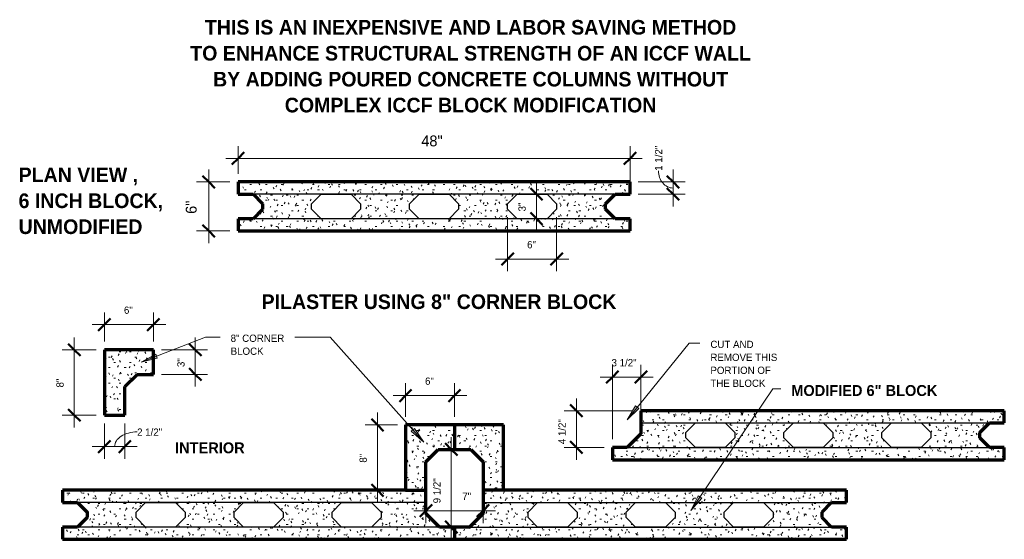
# Model space of a CAD drawing. Header units: inches. Extents: x -148 to -26, y 60 to 184.
# Tile 2 of 2: x -147 to -27, y 120 to 184. Entities that reach past the tile are written whole.
import ezdxf

# ---------------------------------------------------------------- set-up
doc = ezdxf.new("R2010")
doc.units = ezdxf.units.IN
doc.header["$MEASUREMENT"] = 0
doc.layers.add('A-ANNO-DIMS', color=1, linetype='Continuous')
for name, color, linetype, lineweight in [('A-ANNO-DIMS-16', 1, 'Continuous', 9), ('A-ANNO-TEXT', 2, 'Continuous', 9), ('A-DETL', 5, 'Continuous', 70), ('A-DETL-GENF', 3, 'Continuous', 9), ('A-DETL-HLIN', 3, 'Continuous', 70), ('A-DETL-MLIN', 3, 'Continuous', 30)]:
    doc.layers.add(name, color=color, linetype=linetype, lineweight=lineweight)
doc.dimstyles.new('Linear_-_1_16__SBT_1_256_', dxfattribs={"dimscale": 12, "dimtxt": 0.083333, "dimasz": 0.18, "dimexe": 0.125, "dimexo": 0.005208, "dimgap": 0.083333, "dimtad": 1, "dimtoh": 1, "dimdec": 8, "dimzin": 3, "dimdsep": 46, "dimlunit": 4, "dimtxsty": 'Standard', "dimtsz": 0.088388, "dimcen": 0.09, "dimdle": 0.125, "dimazin": 1, "dimtfac": 1, "dimtdec": 8, "dimtmove": 0, "dimatfit": 3, "dimfxl": 0, "dimtvp": 1, "dimtolj": 1, "dimtzin": 0, "dimarcsym": 0})
doc.dimstyles.new('Linear_-_3_32__SBT_INCH_INCREM_TO_1_2_', dxfattribs={"dimscale": 12, "dimtxt": 0.125, "dimasz": 0.18, "dimexe": 0.125, "dimexo": 0.005208, "dimgap": 0.083333, "dimtad": 1, "dimtoh": 1, "dimdec": 0, "dimzin": 1, "dimdsep": 46, "dimlunit": 5, "dimtxsty": 'Standard', "dimtsz": 0.088388, "dimcen": 0.09, "dimdle": 0.125, "dimazin": 0, "dimtfac": 1, "dimtdec": 0, "dimtmove": 0, "dimatfit": 3, "dimfxl": 0, "dimtvp": 1, "dimtolj": 1, "dimtzin": 0, "dimarcsym": 0})
pattern_1 = [(0, (0, 0), (2.56, 0.64), [0.211, -1.709, 0.211, -1.709, -10.24]), (0, (0, 0), (2.56, 0.64), [-3.84, 0.211, -3.629, 0.211, -1.709, -4.48]), (0, (0, 0), (2.56, 0.64), [-9.6, 0.211, -1.069, 0.211, -2.989]), (120, (0.96, 0.32), (-1.8342563, 1.897025), [0.211, -1.709, 0.211, -1.709, -10.24]), (120, (0.96, 0.32), (-1.8342563, 1.897025), [-3.84, 0.211, -3.629, 0.211, -1.709, -4.48]), (120, (0.96, 0.32), (-1.8342563, 1.897025), [-9.6, 0.211, -1.069, 0.211, -2.989]), (240, (1.28, 1.6), (-0.7257437, -2.537025), [0.211, -1.709, 0.211, -1.709, -10.24]), (240, (1.28, 1.6), (-0.7257437, -2.537025), [-3.84, 0.211, -3.629, 0.211, -1.709, -4.48]), (240, (1.28, 1.6), (-0.7257437, -2.537025), [-9.6, 0.211, -1.069, 0.211, -2.989])]

# ---------------------------------------------------------------- blocks, each defined once
blk = doc.blocks.new('DIMBLOCK2-STRUC__ ICCF BLK0')
at = {"layer": 'A-ANNO-DIMS-16'}
for p, q in [((-124.05, 165.68), (-124.05, 156.68)), ((-121.46, 164.18), (-125.55, 164.18)), ((-124.05, 164.18), (-121.46, 164.18)), ((-121.46, 158.18), (-125.55, 158.18)), ((-124.05, 158.18), (-121.46, 158.18))]:
    blk.add_line(p, q, dxfattribs=at)
at = {"layer": 'A-ANNO-DIMS-16', "lineweight": 50}
for p, q in [((-124.05, 164.18), (-124.8, 164.93)), ((-124.05, 164.18), (-123.3, 163.43)), ((-124.05, 158.18), (-124.8, 158.93)), ((-124.05, 158.18), (-123.3, 157.43))]:
    blk.add_line(p, q, dxfattribs=at)
at = {"layer": 'A-ANNO-DIMS-16', "color": 0, "insert": (-126.87, 160.26), "char_height": 1.3341, "width": 2.2, "attachment_point": 1, "rotation": 90, "line_spacing_factor": 1.070803}
blk.add_mtext('\\fStylus BT|b0|i0|c0|p34|;6"', dxfattribs=at)
blk = doc.blocks.new('DIMBLOCK3-STRUC__ ICCF BLK0')
at = {"layer": 'A-ANNO-DIMS-16'}
for p, q in [((-120.46, 165.18), (-120.46, 168.55)), ((-72.46, 163.68), (-72.46, 168.55)), ((-121.96, 167.05), (-70.96, 167.05)), ((-120.46, 167.05), (-120.46, 165.18)), ((-72.46, 167.05), (-72.46, 163.68))]:
    blk.add_line(p, q, dxfattribs=at)
at = {"layer": 'A-ANNO-DIMS-16', "lineweight": 50}
for p, q in [((-120.46, 167.05), (-119.71, 167.8)), ((-72.46, 167.05), (-71.71, 167.8)), ((-120.46, 167.05), (-121.21, 166.3)), ((-72.46, 167.05), (-73.21, 166.3))]:
    blk.add_line(p, q, dxfattribs=at)
at = {"layer": 'A-ANNO-DIMS-16', "color": 0, "insert": (-98.03, 169.86), "char_height": 1.3341, "width": 3.7714, "attachment_point": 1, "line_spacing_factor": 1.070803}
blk.add_mtext('\\fStylus BT|b0|i0|c0|p34|;48"', dxfattribs=at)
blk = doc.blocks.new('DIMBLOCK13-STRU__ ICCF BLK0')
at = {"layer": 'A-ANNO-DIMS-16', "lineweight": 50}
for p, q in [((-103.39, 134.43), (-104.14, 135.18)), ((-103.39, 134.43), (-102.64, 133.68)), ((-103.39, 126.43), (-104.14, 127.18)), ((-103.39, 126.43), (-102.64, 125.68))]:
    blk.add_line(p, q, dxfattribs=at)
at = {"layer": 'A-ANNO-DIMS-16'}
for p, q in [((-103.39, 124.93), (-103.39, 135.93)), ((-100.96, 134.43), (-104.89, 134.43)), ((-103.39, 134.43), (-100.96, 134.43)), ((-100.96, 126.43), (-104.89, 126.43)), ((-103.39, 126.43), (-100.96, 126.43))]:
    blk.add_line(p, q, dxfattribs=at)
at = {"layer": 'A-ANNO-DIMS-16', "color": 0, "insert": (-105.59, 129.81), "char_height": 0.8894, "width": 1.4667, "attachment_point": 1, "rotation": 90, "line_spacing_factor": 1.070803}
blk.add_mtext('\\fStylus BT|b0|i0|c0|p34|;8"', dxfattribs=at)
blk = doc.blocks.new('DIMBLOCK14-STRU__ ICCF BLK0')
at = {"layer": 'A-ANNO-DIMS-16'}
for p, q in [((-99.96, 135.43), (-99.96, 139.52)), ((-93.96, 135.43), (-93.96, 139.52)), ((-101.46, 138.02), (-92.46, 138.02)), ((-99.96, 138.02), (-99.96, 135.43)), ((-93.96, 138.02), (-93.96, 135.43))]:
    blk.add_line(p, q, dxfattribs=at)
at = {"layer": 'A-ANNO-DIMS-16', "lineweight": 50}
for p, q in [((-99.96, 138.02), (-99.21, 138.77)), ((-93.96, 138.02), (-93.21, 138.77)), ((-99.96, 138.02), (-100.71, 137.27)), ((-93.96, 138.02), (-94.71, 137.27))]:
    blk.add_line(p, q, dxfattribs=at)
at = {"layer": 'A-ANNO-DIMS-16', "color": 0, "insert": (-97.57, 140.23), "char_height": 0.8894, "width": 1.4667, "attachment_point": 1, "line_spacing_factor": 1.070803}
blk.add_mtext('\\fStylus BT|b0|i0|c0|p34|;6"', dxfattribs=at)
blk = doc.blocks.new('DIMBLOCK15-STRU__ ICCF BLK0')
at = {"layer": 'A-ANNO-DIMS-16'}
for p, q in [((-67.2, 165.68), (-67.2, 161.18)), ((-71.46, 164.18), (-65.7, 164.18)), ((-67.2, 164.18), (-71.46, 164.18)), ((-71.46, 162.68), (-65.7, 162.68)), ((-67.2, 162.68), (-71.46, 162.68))]:
    blk.add_line(p, q, dxfattribs=at)
at = {"layer": 'A-ANNO-DIMS-16', "lineweight": 50}
for p, q in [((-67.2, 164.18), (-67.95, 164.93)), ((-67.2, 164.18), (-66.45, 163.43)), ((-67.2, 162.68), (-67.95, 163.43)), ((-67.2, 162.68), (-66.45, 161.93))]:
    blk.add_line(p, q, dxfattribs=at)
at = {"layer": 'A-ANNO-DIMS-16'}
blk.add_ellipse((-67.2, 165.54), major_axis=(0, 2.11), ratio=0.849172, start_param=1.570796, end_param=3.141593, dxfattribs=at)
at = {"layer": 'A-ANNO-DIMS-16', "color": 0, "insert": (-69.41, 165.54), "char_height": 0.8894, "width": 4.4381, "attachment_point": 1, "rotation": 90, "line_spacing_factor": 1.070803}
blk.add_mtext('\\fStylus BT|b0|i0|c0|p34|;1 1/2"', dxfattribs=at)
blk = doc.blocks.new('DIMBLOCK16-STRU__ ICCF BLK0')
at = {"layer": 'A-ANNO-DIMS-16'}
for p, q in [((-83.92, 164.18), (-83.92, 158.18)), ((-83.86, 162.68), (-85.42, 162.68)), ((-83.92, 162.68), (-83.86, 162.68)), ((-83.86, 159.68), (-85.42, 159.68)), ((-83.92, 159.68), (-83.86, 159.68))]:
    blk.add_line(p, q, dxfattribs=at)
at = {"layer": 'A-ANNO-DIMS-16', "lineweight": 50}
for p, q in [((-83.92, 162.68), (-84.67, 163.43)), ((-83.92, 162.68), (-83.17, 161.93)), ((-83.92, 159.68), (-84.67, 160.43)), ((-83.92, 159.68), (-83.17, 158.93))]:
    blk.add_line(p, q, dxfattribs=at)
at = {"layer": 'A-ANNO-DIMS-16', "color": 0, "insert": (-86.13, 160.56), "char_height": 0.8894, "width": 1.4667, "attachment_point": 1, "rotation": 90, "line_spacing_factor": 1.070803}
blk.add_mtext('\\fStylus BT|b0|i0|c0|p34|;3"', dxfattribs=at)
blk = doc.blocks.new('DIMBLOCK17-STRU__ ICCF BLK0')
at = {"layer": 'A-ANNO-DIMS-16'}
for p, q in [((-87.46, 159.85), (-87.46, 153.23)), ((-87.46, 154.73), (-87.46, 159.85)), ((-81.46, 159.85), (-81.46, 153.23)), ((-81.46, 154.73), (-81.46, 159.85)), ((-88.96, 154.73), (-79.96, 154.73))]:
    blk.add_line(p, q, dxfattribs=at)
at = {"layer": 'A-ANNO-DIMS-16', "lineweight": 50}
for p, q in [((-87.46, 154.73), (-88.21, 153.98)), ((-87.46, 154.73), (-86.71, 155.48)), ((-81.46, 154.73), (-82.21, 153.98)), ((-81.46, 154.73), (-80.71, 155.48))]:
    blk.add_line(p, q, dxfattribs=at)
at = {"layer": 'A-ANNO-DIMS-16', "color": 0, "insert": (-85.07, 156.94), "char_height": 0.8894, "width": 1.4667, "attachment_point": 1, "line_spacing_factor": 1.070803}
blk.add_mtext('\\fStylus BT|b0|i0|c0|p34|;6"', dxfattribs=at)
blk = doc.blocks.new('DIMBLOCK18-STRU__ ICCF BLK0')
at = {"layer": 'A-ANNO-DIMS-16'}
for p, q in [((-74.63, 132.67), (-74.63, 141.78)), ((-71.13, 135.67), (-71.13, 141.78)), ((-76.13, 140.28), (-69.63, 140.28)), ((-74.63, 140.28), (-74.63, 132.67)), ((-71.13, 140.28), (-71.13, 135.67))]:
    blk.add_line(p, q, dxfattribs=at)
at = {"layer": 'A-ANNO-DIMS-16', "lineweight": 50}
for p, q in [((-74.63, 140.28), (-75.38, 139.53)), ((-74.63, 140.28), (-73.88, 141.03)), ((-71.13, 140.28), (-71.88, 139.53)), ((-71.13, 140.28), (-70.38, 141.03))]:
    blk.add_line(p, q, dxfattribs=at)
at = {"layer": 'A-ANNO-DIMS-16', "color": 0, "insert": (-74.73, 142.49), "char_height": 0.8894, "width": 4.4381, "attachment_point": 1, "line_spacing_factor": 1.070803}
blk.add_mtext('\\fStylus BT|b0|i0|c0|p34|;3 1/2"', dxfattribs=at)
blk = doc.blocks.new('DIMBLOCK19-STRU__ ICCF BLK0')
at = {"layer": 'A-ANNO-DIMS-16'}
for p, q in [((-79.03, 137.67), (-79.03, 130.17)), ((-72.13, 136.17), (-80.53, 136.17)), ((-79.03, 136.17), (-72.13, 136.17)), ((-75.63, 131.67), (-80.53, 131.67)), ((-79.03, 131.67), (-75.63, 131.67))]:
    blk.add_line(p, q, dxfattribs=at)
at = {"layer": 'A-ANNO-DIMS-16', "lineweight": 50}
for p, q in [((-79.03, 136.17), (-79.78, 136.92)), ((-79.03, 136.17), (-78.28, 135.42)), ((-79.03, 131.67), (-79.78, 132.42)), ((-79.03, 131.67), (-78.28, 130.92))]:
    blk.add_line(p, q, dxfattribs=at)
at = {"layer": 'A-ANNO-DIMS-16', "color": 0, "insert": (-81.24, 132.07), "char_height": 0.8894, "width": 4.4381, "attachment_point": 1, "rotation": 90, "line_spacing_factor": 1.070803}
blk.add_mtext('\\fStylus BT|b0|i0|c0|p34|;4 1/2"', dxfattribs=at)
blk = doc.blocks.new('DIMBLOCK20-STRU__ ICCF BLK0')
at = {"layer": 'A-ANNO-DIMS-16'}
for p, q in [((-97.46, 125.43), (-97.46, 122.42)), ((-97.46, 123.92), (-97.46, 125.43)), ((-90.46, 125.43), (-90.46, 122.42)), ((-90.46, 123.92), (-90.46, 125.43)), ((-98.96, 123.92), (-88.96, 123.92))]:
    blk.add_line(p, q, dxfattribs=at)
at = {"layer": 'A-ANNO-DIMS-16', "lineweight": 50}
for p, q in [((-97.46, 123.92), (-96.71, 124.67)), ((-90.46, 123.92), (-89.71, 124.67)), ((-97.46, 123.92), (-98.21, 123.17)), ((-90.46, 123.92), (-91.21, 123.17))]:
    blk.add_line(p, q, dxfattribs=at)
at = {"layer": 'A-ANNO-DIMS-16', "color": 0, "insert": (-93.01, 126.13), "char_height": 0.8894, "width": 1.4667, "attachment_point": 1, "line_spacing_factor": 1.070803}
blk.add_mtext('\\fStylus BT|b0|i0|c0|p34|;7"', dxfattribs=at)
blk = doc.blocks.new('DIMBLOCK21-STRU__ ICCF BLK0')
at = {"layer": 'A-ANNO-DIMS-16'}
for p, q in [((-94.35, 120.43), (-94.35, 132.93)), ((-94.96, 131.43), (-92.85, 131.43)), ((-94.35, 131.43), (-94.96, 131.43)), ((-94.96, 121.93), (-92.85, 121.93)), ((-94.35, 121.93), (-94.96, 121.93))]:
    blk.add_line(p, q, dxfattribs=at)
at = {"layer": 'A-ANNO-DIMS-16', "lineweight": 50}
for p, q in [((-94.35, 131.43), (-95.1, 132.18)), ((-94.35, 131.43), (-93.6, 130.68)), ((-94.35, 121.93), (-95.1, 122.68)), ((-94.35, 121.93), (-93.6, 121.18))]:
    blk.add_line(p, q, dxfattribs=at)
at = {"layer": 'A-ANNO-DIMS-16', "color": 0, "insert": (-96.56, 124.83), "char_height": 0.8894, "width": 4.4381, "attachment_point": 1, "rotation": 90, "line_spacing_factor": 1.070803}
blk.add_mtext('\\fStylus BT|b0|i0|c0|p34|;9 1/2"', dxfattribs=at)
blk = doc.blocks.new('DIMBLOCK22-STRU__ ICCF BLK0')
at = {"layer": 'A-ANNO-DIMS-16'}
for p, q in [((-140.52, 134.12), (-140.52, 145.12)), ((-137.83, 143.62), (-142.02, 143.62)), ((-140.52, 143.62), (-137.83, 143.62)), ((-137.83, 135.62), (-142.02, 135.62)), ((-140.52, 135.62), (-137.83, 135.62))]:
    blk.add_line(p, q, dxfattribs=at)
at = {"layer": 'A-ANNO-DIMS-16', "lineweight": 50}
for p, q in [((-140.52, 143.62), (-141.27, 144.37)), ((-140.52, 143.62), (-139.77, 142.87)), ((-140.52, 135.62), (-141.27, 136.37)), ((-140.52, 135.62), (-139.77, 134.87))]:
    blk.add_line(p, q, dxfattribs=at)
at = {"layer": 'A-ANNO-DIMS-16', "color": 0, "insert": (-142.72, 139.01), "char_height": 0.8894, "width": 1.4667, "attachment_point": 1, "rotation": 90, "line_spacing_factor": 1.070803}
blk.add_mtext('\\fStylus BT|b0|i0|c0|p34|;8"', dxfattribs=at)
blk = doc.blocks.new('DIMBLOCK23-STRU__ ICCF BLK0')
at = {"layer": 'A-ANNO-DIMS-16'}
for p, q in [((-136.83, 134.62), (-136.83, 130.28)), ((-136.83, 131.78), (-136.83, 134.62)), ((-134.33, 134.62), (-134.33, 130.28)), ((-134.33, 131.78), (-134.33, 134.62)), ((-138.33, 131.78), (-132.83, 131.78))]:
    blk.add_line(p, q, dxfattribs=at)
at = {"layer": 'A-ANNO-DIMS-16', "lineweight": 50}
for p, q in [((-136.83, 131.78), (-137.58, 131.03)), ((-136.83, 131.78), (-136.08, 132.53)), ((-134.33, 131.78), (-135.08, 131.03)), ((-134.33, 131.78), (-133.58, 132.53))]:
    blk.add_line(p, q, dxfattribs=at)
at = {"layer": 'A-ANNO-DIMS-16'}
blk.add_ellipse((-132.83, 131.78), major_axis=(2.75, 0), ratio=0.652537, start_param=1.570796, end_param=3.141593, dxfattribs=at)
at = {"layer": 'A-ANNO-DIMS-16', "color": 0, "insert": (-132.83, 133.99), "char_height": 0.8894, "width": 4.4381, "attachment_point": 1, "line_spacing_factor": 1.070803}
blk.add_mtext('\\fStylus BT|b0|i0|c0|p34|;2 1/2"', dxfattribs=at)
blk = doc.blocks.new('DIMBLOCK24-STRU__ ICCF BLK0')
at = {"layer": 'A-ANNO-DIMS-16'}
for p, q in [((-125.7, 139.12), (-125.7, 145.12)), ((-129.83, 143.62), (-124.2, 143.62)), ((-125.7, 143.62), (-129.83, 143.62)), ((-129.83, 140.62), (-124.2, 140.62)), ((-125.7, 140.62), (-129.83, 140.62))]:
    blk.add_line(p, q, dxfattribs=at)
at = {"layer": 'A-ANNO-DIMS-16', "lineweight": 50}
for p, q in [((-125.7, 143.62), (-126.45, 144.37)), ((-125.7, 143.62), (-124.95, 142.87)), ((-125.7, 140.62), (-126.45, 141.37)), ((-125.7, 140.62), (-124.95, 139.87))]:
    blk.add_line(p, q, dxfattribs=at)
at = {"layer": 'A-ANNO-DIMS-16', "color": 0, "insert": (-127.91, 141.51), "char_height": 0.8894, "width": 1.4667, "attachment_point": 1, "rotation": 90, "line_spacing_factor": 1.070803}
blk.add_mtext('\\fStylus BT|b0|i0|c0|p34|;3"', dxfattribs=at)
blk = doc.blocks.new('DIMBLOCK25-STRU__ ICCF BLK0')
at = {"layer": 'A-ANNO-DIMS-16'}
for p, q in [((-136.83, 144.62), (-136.83, 148.21)), ((-130.83, 144.62), (-130.83, 148.21)), ((-138.33, 146.71), (-129.33, 146.71)), ((-136.83, 146.71), (-136.83, 144.62)), ((-130.83, 146.71), (-130.83, 144.62))]:
    blk.add_line(p, q, dxfattribs=at)
at = {"layer": 'A-ANNO-DIMS-16', "lineweight": 50}
for p, q in [((-136.83, 146.71), (-136.08, 147.46)), ((-130.83, 146.71), (-130.08, 147.46)), ((-136.83, 146.71), (-137.58, 145.96)), ((-130.83, 146.71), (-131.58, 145.96))]:
    blk.add_line(p, q, dxfattribs=at)
at = {"layer": 'A-ANNO-DIMS-16', "color": 0, "insert": (-134.44, 148.92), "char_height": 0.8894, "width": 1.4667, "attachment_point": 1, "line_spacing_factor": 1.070803}
blk.add_mtext('\\fStylus BT|b0|i0|c0|p34|;6"', dxfattribs=at)

msp = doc.modelspace()

# ---------------------------------------------------------------- hatches: boundary and pattern name
at = {"layer": 'A-ANNO-TEXT'}
for points in [[(-130.36432801, 142.58753661), (-130.55447205, 143.07862044), (-132.32447603, 142.11093482)], [(-71.37136776, 136.42104258), (-71.78074515, 136.7522951), (-72.8341128, 135.03190383)], [(-98.86861015, 133.99345032), (-99.26176191, 133.64309368), (-97.7345746, 132.32512994)], [(-63.69297094, 125.47218896), (-64.12914432, 125.76726668), (-65.03172655, 123.96319494)]]:
    msp.add_hatch(color=7, dxfattribs=at).paths.add_polyline_path(points, flags=0)
at = {"layer": 'A-DETL-GENF'}
h = msp.add_hatch(dxfattribs=at)
h.set_pattern_fill('FP1_1', style=0, pattern_type=2)
h.set_pattern_definition(pattern_1)
h.paths.add_polyline_path([(-120.45781477, 164.17590876), (-120.45781477, 162.67590876), (-118.63049165, 162.67590876), (-117.45891878, 161.50433589), (-117.45891878, 160.84748164), (-118.63049165, 159.67590876), (-120.45781477, 159.67590876), (-120.45781477, 158.17590876), (-72.45781477, 158.17590876), (-72.45781477, 159.67590876), (-74.2862419, 159.67590876), (-75.45781477, 160.84748164), (-75.45781477, 161.50433589), (-74.2862419, 162.67590876), (-72.45781477, 162.67590876), (-72.45781477, 164.17590876)], flags=0)
h.paths.add_polyline_path([(-82.62938765, 162.67590876), (-81.45781477, 161.50433589), (-81.45781477, 160.84748164), (-82.62938765, 159.67590876), (-86.2862419, 159.67590876), (-87.45781477, 160.84748164), (-87.45781477, 161.50433589), (-86.2862419, 162.67590876)], flags=0)
h.paths.add_polyline_path([(-94.62938765, 162.67590876), (-93.45781477, 161.50433589), (-93.45781477, 160.84748164), (-94.62938765, 159.67590876), (-98.2862419, 159.67590876), (-99.45781477, 160.84748164), (-99.45781477, 161.50433589), (-98.2862419, 162.67590876)], flags=0)
h.paths.add_polyline_path([(-106.62938765, 162.67590876), (-105.45781477, 161.50433589), (-105.45781477, 160.84748164), (-106.62938765, 159.67590876), (-110.2862419, 159.67590876), (-111.45781477, 160.84748164), (-111.45781477, 161.50433589), (-110.2862419, 162.67590876)], flags=0)
h = msp.add_hatch(dxfattribs=at)
h.set_pattern_fill('FP1_1', style=0, pattern_type=2)
h.set_pattern_definition(pattern_1)
h.paths.add_polyline_path([(-130.82905237, 143.6189408), (-136.82905237, 143.6189408), (-136.82905237, 135.6189408), (-134.32905237, 135.6189408), (-134.32905237, 139.1189408), (-132.82905237, 140.6189408), (-130.82905237, 140.6189408)], flags=0)
h = msp.add_hatch(dxfattribs=at)
h.set_pattern_fill('FP1_1', style=0, pattern_type=2)
h.set_pattern_definition(pattern_1)
h.paths.add_polyline_path([(-26.63246149, 136.17285323), (-71.13246149, 136.17285323), (-71.13246149, 133.3444261), (-72.80403437, 131.67285323), (-74.63246149, 131.67285323), (-74.63246149, 130.17285323), (-26.63246149, 130.17285323), (-26.63246149, 131.67285323), (-28.45978461, 131.67285323), (-29.63135749, 132.8444261), (-29.63135749, 133.50128035), (-28.45978461, 134.67285323), (-26.63246149, 134.67285323)], flags=0)
h.paths.add_polyline_path([(-64.46088862, 134.67285323), (-60.80403437, 134.67285323), (-59.63246149, 133.50128035), (-59.63246149, 132.8444261), (-60.80403437, 131.67285323), (-64.46088862, 131.67285323), (-65.63246149, 132.8444261), (-65.63246149, 133.50128035)], flags=0)
h.paths.add_polyline_path([(-52.46088862, 134.67285323), (-48.80403437, 134.67285323), (-47.63246149, 133.50128035), (-47.63246149, 132.8444261), (-48.80403437, 131.67285323), (-52.46088862, 131.67285323), (-53.63246149, 132.8444261), (-53.63246149, 133.50128035)], flags=0)
h.paths.add_polyline_path([(-40.46088862, 134.67285323), (-36.80403437, 134.67285323), (-35.63246149, 133.50128035), (-35.63246149, 132.8444261), (-36.80403437, 131.67285323), (-40.46088862, 131.67285323), (-41.63246149, 132.8444261), (-41.63246149, 133.50128035)], flags=0)
h = msp.add_hatch(dxfattribs=at)
h.set_pattern_fill('FP1_1', style=0, pattern_type=2)
h.set_pattern_definition(pattern_1)
h.paths.add_polyline_path([(-93.95781477, 134.42590876), (-99.95781477, 134.42590876), (-99.95781477, 126.42590876), (-97.45781477, 126.42590876), (-97.45781477, 129.92590876), (-95.95781477, 131.42590876), (-93.95781477, 131.42590876)], flags=0)
h = msp.add_hatch(dxfattribs=at)
h.set_pattern_fill('FP1_1', style=0, pattern_type=2)
h.set_pattern_definition(pattern_1)
h.paths.add_polyline_path([(-93.95781477, 134.42590876), (-93.95781477, 131.42590876), (-91.95781477, 131.42590876), (-90.45781477, 129.92590876), (-90.45781477, 126.42590876), (-87.95781477, 126.42590876), (-87.95781477, 134.42590876)], flags=0)
h = msp.add_hatch(dxfattribs=at)
h.set_pattern_fill('FP1_1', style=0, pattern_type=2)
h.set_pattern_definition(pattern_1)
h.paths.add_polyline_path([(-141.95781477, 126.42590876), (-141.95781477, 124.92590876), (-140.13049165, 124.92590876), (-138.95891878, 123.75433589), (-138.95891878, 123.09748164), (-140.13049165, 121.92590876), (-141.95781477, 121.92590876), (-141.95781477, 120.42590876), (-93.95781477, 120.42590876), (-93.95781477, 121.92590876), (-95.7862419, 121.92590876), (-97.45781477, 123.59748164), (-97.45781477, 126.42590876), (-99.95781477, 126.42590876)], flags=0)
h.paths.add_polyline_path([(-104.12938765, 124.92590876), (-102.95781477, 123.75433589), (-102.95781477, 123.09748164), (-104.12938765, 121.92590876), (-107.7862419, 121.92590876), (-108.95781477, 123.09748164), (-108.95781477, 123.75433589), (-107.7862419, 124.92590876)], flags=0)
h.paths.add_polyline_path([(-116.12938765, 124.92590876), (-114.95781477, 123.75433589), (-114.95781477, 123.09748164), (-116.12938765, 121.92590876), (-119.7862419, 121.92590876), (-120.95781477, 123.09748164), (-120.95781477, 123.75433589), (-119.7862419, 124.92590876)], flags=0)
h.paths.add_polyline_path([(-128.12938765, 124.92590876), (-126.95781477, 123.75433589), (-126.95781477, 123.09748164), (-128.12938765, 121.92590876), (-131.7862419, 121.92590876), (-132.95781477, 123.09748164), (-132.95781477, 123.75433589), (-131.7862419, 124.92590876)], flags=0)
h = msp.add_hatch(dxfattribs=at)
h.set_pattern_fill('FP1_1', style=0, pattern_type=2)
h.set_pattern_definition(pattern_1)
h.paths.add_polyline_path([(-45.95781477, 126.42590876), (-90.45781477, 126.42590876), (-90.45781477, 123.59748164), (-92.12938765, 121.92590876), (-93.95781477, 121.92590876), (-93.95781477, 120.42590876), (-45.95781477, 120.42590876), (-45.95781477, 121.92590876), (-47.7851379, 121.92590876), (-48.95671077, 123.09748164), (-48.95671077, 123.75433589), (-47.7851379, 124.92590876), (-45.95781477, 124.92590876)], flags=0)
h.paths.add_polyline_path([(-83.7862419, 124.92590876), (-80.12938765, 124.92590876), (-78.95781477, 123.75433589), (-78.95781477, 123.09748164), (-80.12938765, 121.92590876), (-83.7862419, 121.92590876), (-84.95781477, 123.09748164), (-84.95781477, 123.75433589)], flags=0)
h.paths.add_polyline_path([(-71.7862419, 124.92590876), (-68.12938765, 124.92590876), (-66.95781477, 123.75433589), (-66.95781477, 123.09748164), (-68.12938765, 121.92590876), (-71.7862419, 121.92590876), (-72.95781477, 123.09748164), (-72.95781477, 123.75433589)], flags=0)
h.paths.add_polyline_path([(-59.7862419, 124.92590876), (-56.12938765, 124.92590876), (-54.95781477, 123.75433589), (-54.95781477, 123.09748164), (-56.12938765, 121.92590876), (-59.7862419, 121.92590876), (-60.95781477, 123.09748164), (-60.95781477, 123.75433589)], flags=0)

# ---------------------------------------------------------------- linework, layer by layer
at = {"layer": 'A-ANNO-TEXT', "color": 7}
for p, q in [((-132.32447603, 142.11093482), (-124.43359358, 145.16622644)), ((-124.43359358, 145.16622644), (-122.65329437, 145.16622644)), ((-110.77894477, 145.16622644), (-113.51329437, 145.16622644)), ((-109.17789961, 145.16622644), (-110.77894477, 145.16622644)), ((-97.7345746, 132.32512994), (-109.17789961, 145.16622644)), ((-72.8341128, 135.03190383), (-65.24067809, 144.41622644)), ((-65.24067809, 144.41622644), (-63.90329437, 144.41622644)), ((-130.55447205, 143.07862044), (-132.32447603, 142.11093482)), ((-132.32447603, 142.11093482), (-130.36432801, 142.58753661)), ((-130.36432801, 142.58753661), (-130.55447205, 143.07862044)), ((-65.03172655, 123.96319494), (-54.97672032, 138.82614699)), ((-54.97672032, 138.82614699), (-54.00197418, 138.82614699)), ((-71.78074515, 136.7522951), (-72.8341128, 135.03190383)), ((-72.8341128, 135.03190383), (-71.37136776, 136.42104258)), ((-71.37136776, 136.42104258), (-71.78074515, 136.7522951)), ((-98.86861015, 133.99345032), (-99.26176191, 133.64309368)), ((-97.7345746, 132.32512994), (-98.86861015, 133.99345032)), ((-99.26176191, 133.64309368), (-97.7345746, 132.32512994)), ((-64.12914432, 125.76726668), (-65.03172655, 123.96319494)), ((-65.03172655, 123.96319494), (-63.69297094, 125.47218896)), ((-63.69297094, 125.47218896), (-64.12914432, 125.76726668))]:
    msp.add_line(p, q, dxfattribs=at)
at = {"layer": 'A-DETL'}
for p, q in [((-120.45781477, 162.67590876), (-118.63049165, 162.67590876)), ((-118.63049165, 162.67590876), (-117.45891878, 161.50433589)), ((-75.45781477, 161.50433589), (-74.2862419, 162.67590876)), ((-74.2862419, 162.67590876), (-72.45781477, 162.67590876)), ((-117.45891878, 160.84748164), (-118.63049165, 159.67590876)), ((-117.45891878, 161.50433589), (-117.45891878, 160.84748164)), ((-75.45781477, 160.84748164), (-75.45781477, 161.50433589)), ((-74.2862419, 159.67590876), (-75.45781477, 160.84748164)), ((-118.63049165, 159.67590876), (-120.45781477, 159.67590876)), ((-72.45781477, 159.67590876), (-74.2862419, 159.67590876)), ((-29.63135749, 133.50128035), (-28.45978461, 134.67285323)), ((-28.45978461, 134.67285323), (-26.63246149, 134.67285323)), ((-71.13246149, 133.3444261), (-72.80403437, 131.67285323)), ((-29.63135749, 132.8444261), (-29.63135749, 133.50128035)), ((-28.45978461, 131.67285323), (-29.63135749, 132.8444261)), ((-72.80403437, 131.67285323), (-74.63246149, 131.67285323)), ((-26.63246149, 131.67285323), (-28.45978461, 131.67285323)), ((-141.95781477, 124.92590876), (-140.13049165, 124.92590876)), ((-140.13049165, 124.92590876), (-138.95891878, 123.75433589)), ((-48.95671077, 123.75433589), (-47.7851379, 124.92590876)), ((-47.7851379, 124.92590876), (-45.95781477, 124.92590876)), ((-138.95891878, 123.09748164), (-140.13049165, 121.92590876)), ((-138.95891878, 123.75433589), (-138.95891878, 123.09748164)), ((-95.7862419, 121.92590876), (-97.45781477, 123.59748164)), ((-90.45781477, 123.59748164), (-92.12938765, 121.92590876)), ((-48.95671077, 123.09748164), (-48.95671077, 123.75433589)), ((-47.7851379, 121.92590876), (-48.95671077, 123.09748164)), ((-140.13049165, 121.92590876), (-141.95781477, 121.92590876)), ((-93.95781477, 121.92590876), (-95.7862419, 121.92590876)), ((-92.12938765, 121.92590876), (-93.95781477, 121.92590876)), ((-45.95781477, 121.92590876), (-47.7851379, 121.92590876))]:
    msp.add_line(p, q, dxfattribs=at)
at = {"layer": 'A-DETL', "lineweight": 30}
for p, q in [((-111.45781477, 161.50433589), (-110.2862419, 162.67590876)), ((-110.2862419, 162.67590876), (-106.62938765, 162.67590876)), ((-106.62938765, 162.67590876), (-105.45781477, 161.50433589)), ((-99.45781477, 161.50433589), (-98.2862419, 162.67590876)), ((-98.2862419, 162.67590876), (-94.62938765, 162.67590876)), ((-94.62938765, 162.67590876), (-93.45781477, 161.50433589)), ((-87.45781477, 161.50433589), (-86.2862419, 162.67590876)), ((-86.2862419, 162.67590876), (-82.62938765, 162.67590876)), ((-82.62938765, 162.67590876), (-81.45781477, 161.50433589)), ((-111.45781477, 160.84748164), (-111.45781477, 161.50433589)), ((-110.2862419, 159.67590876), (-111.45781477, 160.84748164)), ((-105.45781477, 160.84748164), (-106.62938765, 159.67590876)), ((-105.45781477, 161.50433589), (-105.45781477, 160.84748164)), ((-99.45781477, 160.84748164), (-99.45781477, 161.50433589)), ((-98.2862419, 159.67590876), (-99.45781477, 160.84748164)), ((-93.45781477, 160.84748164), (-94.62938765, 159.67590876)), ((-93.45781477, 161.50433589), (-93.45781477, 160.84748164)), ((-87.45781477, 160.84748164), (-87.45781477, 161.50433589)), ((-86.2862419, 159.67590876), (-87.45781477, 160.84748164)), ((-81.45781477, 160.84748164), (-82.62938765, 159.67590876)), ((-81.45781477, 161.50433589), (-81.45781477, 160.84748164)), ((-106.62938765, 159.67590876), (-110.2862419, 159.67590876)), ((-94.62938765, 159.67590876), (-98.2862419, 159.67590876)), ((-82.62938765, 159.67590876), (-86.2862419, 159.67590876)), ((-65.63246149, 133.50128035), (-64.46088862, 134.67285323)), ((-64.46088862, 134.67285323), (-60.80403437, 134.67285323)), ((-60.80403437, 134.67285323), (-59.63246149, 133.50128035)), ((-53.63246149, 133.50128035), (-52.46088862, 134.67285323)), ((-52.46088862, 134.67285323), (-48.80403437, 134.67285323)), ((-48.80403437, 134.67285323), (-47.63246149, 133.50128035)), ((-41.63246149, 133.50128035), (-40.46088862, 134.67285323)), ((-40.46088862, 134.67285323), (-36.80403437, 134.67285323)), ((-36.80403437, 134.67285323), (-35.63246149, 133.50128035)), ((-65.63246149, 132.8444261), (-65.63246149, 133.50128035)), ((-64.46088862, 131.67285323), (-65.63246149, 132.8444261)), ((-59.63246149, 132.8444261), (-60.80403437, 131.67285323)), ((-59.63246149, 133.50128035), (-59.63246149, 132.8444261)), ((-53.63246149, 132.8444261), (-53.63246149, 133.50128035)), ((-52.46088862, 131.67285323), (-53.63246149, 132.8444261)), ((-47.63246149, 132.8444261), (-48.80403437, 131.67285323)), ((-47.63246149, 133.50128035), (-47.63246149, 132.8444261)), ((-41.63246149, 132.8444261), (-41.63246149, 133.50128035)), ((-40.46088862, 131.67285323), (-41.63246149, 132.8444261)), ((-35.63246149, 132.8444261), (-36.80403437, 131.67285323)), ((-35.63246149, 133.50128035), (-35.63246149, 132.8444261)), ((-60.80403437, 131.67285323), (-64.46088862, 131.67285323)), ((-48.80403437, 131.67285323), (-52.46088862, 131.67285323)), ((-36.80403437, 131.67285323), (-40.46088862, 131.67285323)), ((-132.95781477, 123.75433589), (-131.7862419, 124.92590876)), ((-131.7862419, 124.92590876), (-128.12938765, 124.92590876)), ((-128.12938765, 124.92590876), (-126.95781477, 123.75433589)), ((-120.95781477, 123.75433589), (-119.7862419, 124.92590876)), ((-119.7862419, 124.92590876), (-116.12938765, 124.92590876)), ((-116.12938765, 124.92590876), (-114.95781477, 123.75433589)), ((-108.95781477, 123.75433589), (-107.7862419, 124.92590876)), ((-107.7862419, 124.92590876), (-104.12938765, 124.92590876)), ((-104.12938765, 124.92590876), (-102.95781477, 123.75433589)), ((-84.95781477, 123.75433589), (-83.7862419, 124.92590876)), ((-83.7862419, 124.92590876), (-80.12938765, 124.92590876)), ((-80.12938765, 124.92590876), (-78.95781477, 123.75433589)), ((-72.95781477, 123.75433589), (-71.7862419, 124.92590876)), ((-71.7862419, 124.92590876), (-68.12938765, 124.92590876)), ((-68.12938765, 124.92590876), (-66.95781477, 123.75433589)), ((-60.95781477, 123.75433589), (-59.7862419, 124.92590876)), ((-59.7862419, 124.92590876), (-56.12938765, 124.92590876)), ((-56.12938765, 124.92590876), (-54.95781477, 123.75433589)), ((-132.95781477, 123.09748164), (-132.95781477, 123.75433589)), ((-131.7862419, 121.92590876), (-132.95781477, 123.09748164)), ((-126.95781477, 123.09748164), (-128.12938765, 121.92590876)), ((-126.95781477, 123.75433589), (-126.95781477, 123.09748164)), ((-120.95781477, 123.09748164), (-120.95781477, 123.75433589)), ((-119.7862419, 121.92590876), (-120.95781477, 123.09748164)), ((-114.95781477, 123.09748164), (-116.12938765, 121.92590876)), ((-114.95781477, 123.75433589), (-114.95781477, 123.09748164)), ((-108.95781477, 123.09748164), (-108.95781477, 123.75433589)), ((-107.7862419, 121.92590876), (-108.95781477, 123.09748164)), ((-102.95781477, 123.09748164), (-104.12938765, 121.92590876)), ((-102.95781477, 123.75433589), (-102.95781477, 123.09748164)), ((-84.95781477, 123.09748164), (-84.95781477, 123.75433589)), ((-83.7862419, 121.92590876), (-84.95781477, 123.09748164)), ((-78.95781477, 123.09748164), (-80.12938765, 121.92590876)), ((-78.95781477, 123.75433589), (-78.95781477, 123.09748164)), ((-72.95781477, 123.09748164), (-72.95781477, 123.75433589)), ((-71.7862419, 121.92590876), (-72.95781477, 123.09748164)), ((-66.95781477, 123.09748164), (-68.12938765, 121.92590876)), ((-66.95781477, 123.75433589), (-66.95781477, 123.09748164)), ((-60.95781477, 123.09748164), (-60.95781477, 123.75433589)), ((-59.7862419, 121.92590876), (-60.95781477, 123.09748164)), ((-54.95781477, 123.09748164), (-56.12938765, 121.92590876)), ((-54.95781477, 123.75433589), (-54.95781477, 123.09748164)), ((-128.12938765, 121.92590876), (-131.7862419, 121.92590876)), ((-116.12938765, 121.92590876), (-119.7862419, 121.92590876)), ((-104.12938765, 121.92590876), (-107.7862419, 121.92590876)), ((-80.12938765, 121.92590876), (-83.7862419, 121.92590876)), ((-68.12938765, 121.92590876), (-71.7862419, 121.92590876)), ((-56.12938765, 121.92590876), (-59.7862419, 121.92590876))]:
    msp.add_line(p, q, dxfattribs=at)
at = {"layer": 'A-DETL-HLIN'}
for p, q in [((-120.45781477, 164.17590876), (-120.45781477, 162.67590876)), ((-72.45781477, 164.17590876), (-120.45781477, 164.17590876)), ((-72.45781477, 162.67590876), (-72.45781477, 164.17590876)), ((-120.45781477, 159.67590876), (-120.45781477, 158.17590876)), ((-72.45781477, 158.17590876), (-72.45781477, 159.67590876)), ((-120.45781477, 158.17590876), (-72.45781477, 158.17590876)), ((-130.82905237, 143.6189408), (-136.82905237, 143.6189408)), ((-136.82905237, 143.6189408), (-136.82905237, 135.6189408)), ((-130.82905237, 140.6189408), (-130.82905237, 143.6189408)), ((-134.32905237, 139.1189408), (-132.82905237, 140.6189408)), ((-132.82905237, 140.6189408), (-130.82905237, 140.6189408)), ((-134.32905237, 135.6189408), (-134.32905237, 139.1189408)), ((-136.82905237, 135.6189408), (-134.32905237, 135.6189408)), ((-26.63246149, 136.17285323), (-71.13246149, 136.17285323)), ((-71.13246149, 136.17285323), (-71.13246149, 133.3444261)), ((-26.63246149, 134.67285323), (-26.63246149, 136.17285323)), ((-93.95781477, 134.42590876), (-99.95781477, 134.42590876)), ((-99.95781477, 134.42590876), (-99.95781477, 126.42590876)), ((-93.95781477, 134.42590876), (-93.95781477, 131.42590876)), ((-87.95781477, 134.42590876), (-93.95781477, 134.42590876)), ((-87.95781477, 126.42590876), (-87.95781477, 134.42590876)), ((-97.45781477, 129.92590876), (-95.95781477, 131.42590876)), ((-95.95781477, 131.42590876), (-93.95781477, 131.42590876)), ((-93.95781477, 131.42590876), (-91.95781477, 131.42590876)), ((-91.95781477, 131.42590876), (-90.45781477, 129.92590876)), ((-74.63246149, 131.67285323), (-74.63246149, 130.17285323)), ((-26.63246149, 130.17285323), (-26.63246149, 131.67285323)), ((-97.45781477, 126.42590876), (-97.45781477, 129.92590876)), ((-90.45781477, 129.92590876), (-90.45781477, 126.42590876)), ((-74.63246149, 130.17285323), (-26.63246149, 130.17285323)), ((-141.95781477, 126.42590876), (-141.95781477, 124.92590876)), ((-99.95781477, 126.42590876), (-141.95781477, 126.42590876)), ((-99.95781477, 126.42590876), (-97.45781477, 126.42590876)), ((-97.45781477, 123.59748164), (-97.45781477, 126.42590876)), ((-45.95781477, 126.42590876), (-90.45781477, 126.42590876)), ((-90.45781477, 126.42590876), (-90.45781477, 123.59748164)), ((-45.95781477, 124.92590876), (-45.95781477, 126.42590876)), ((-141.95781477, 121.92590876), (-141.95781477, 120.42590876)), ((-93.95781477, 121.92590876), (-93.95781477, 120.42590876)), ((-45.95781477, 120.42590876), (-45.95781477, 121.92590876)), ((-141.95781477, 120.42590876), (-93.95781477, 120.42590876)), ((-93.95781477, 120.42590876), (-45.95781477, 120.42590876))]:
    msp.add_line(p, q, dxfattribs=at)
at = {"layer": 'A-DETL-MLIN'}
for p, q in [((-72.45781477, 162.67590876), (-120.45781477, 162.67590876)), ((-72.45781477, 159.67590876), (-120.45781477, 159.67590876)), ((-71.13246149, 134.67285323), (-26.63246149, 134.67285323)), ((-74.63246149, 131.67285323), (-26.63246149, 131.67285323)), ((-97.45781477, 124.92590876), (-141.95781477, 124.92590876)), ((-90.45781477, 124.92590876), (-45.95781477, 124.92590876)), ((-93.95781477, 121.92590876), (-141.95781477, 121.92590876)), ((-93.95781477, 121.92590876), (-45.95781477, 121.92590876))]:
    msp.add_line(p, q, dxfattribs=at)

# ---------------------------------------------------------------- texts
at = {"layer": 'A-ANNO-TEXT', "color": 7}
for s, insert, char_height, width, attachment_point, line_spacing_factor in [('\\fStylus BT|b1|i0|c0|p34|;THIS IS AN INEXPENSIVE AND LABOR SAVING METHOD\\PTO ENHANCE STRUCTURAL STRENGTH OF AN ICCF WALL\\PBY ADDING POURED CONCRETE COLUMNS WITHOUT\\PCOMPLEX ICCF BLOCK MODIFICATION', (-91.98975825, 184.00196658), 1.7912772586, 80.4, 2, 1.063354), ('\\fStylus BT|b1|i0|c0|p34|;PLAN VIEW ,\\P6 INCH BLOCK,\\PUNMODIFIED', (-147.34292293, 165.93889098), 1.7912772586, 22.008, 1, 1.063354), ('\\fStylus BT|b1|i0|c0|p34|;PILASTER USING 8" CORNER BLOCK', (-117.58827724, 150.4068235), 1.7912772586, 51.216, 1, 1.063354), ('\\fStylus BT|b0|i0|c0|p34|;8" CORNER\\PBLOCK', (-121.37329437, 145.48579327), 0.8894080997, 7.896, 1, 1.070803), ('\\fStylus BT|b0|i0|c0|p34|;CUT AND\\PREMOVE THIS\\PPORTION OF\\PTHE BLOCK', (-62.62329437, 144.73579327), 0.8894080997, 9.828, 1, 1.070803), ('\\fStylus BT|b1|i0|c0|p34|;MODIFIED 6" BLOCK', (-52.72197418, 139.30549724), 1.3341121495, 21.78, 1, 1.070803), ('\\fStylus BT|b1|i0|c0|p34|;INTERIOR', (-128.1788086, 132.29075833), 1.3341121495, 9.846, 1, 1.070803)]:
    msp.add_mtext(s, dxfattribs=dict(at, insert=insert, char_height=char_height, width=width, attachment_point=attachment_point, line_spacing_factor=line_spacing_factor))

# ---------------------------------------------------------------- dimensions: what is measured, and where the dimension line sits
at = {"layer": 'A-ANNO-DIMS', "lineweight": 9}
for base, p1, p2, dimstyle, picture, middle in [((-72.45781477, 167.05324839), (-120.45781477, 164.17590876), (-72.45781477, 162.67590876), 'Linear_-_3_32__SBT_INCH_INCREM_TO_1_2_', 'DIMBLOCK3-STRUC__ ICCF BLK0', (-96.45781477, 168.80324839)), ((-81.4578147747, 154.7295778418), (-87.4578147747, 160.8474816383), (-81.4578147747, 160.8474816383), 'Linear_-_1_16__SBT_1_256_', 'DIMBLOCK17-STRU__ ICCF BLK0', (-84.4578147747, 156.2295778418)), ((-130.8290523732, 146.7082264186), (-136.8290523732, 143.6189407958), (-130.8290523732, 143.6189407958), 'Linear_-_1_16__SBT_1_256_', 'DIMBLOCK25-STRU__ ICCF BLK0', (-133.8290523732, 148.2082264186)), ((-71.13246149, 140.28457949), (-74.63246149, 131.67285323), (-71.13246149, 134.67285323), 'Linear_-_1_16__SBT_1_256_', 'DIMBLOCK18-STRU__ ICCF BLK0', (-66.84447448, 142.45124616)), ((-93.9578147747, 138.0203586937), (-99.9578147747, 134.425908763), (-93.9578147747, 134.425908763), 'Linear_-_1_16__SBT_1_256_', 'DIMBLOCK14-STRU__ ICCF BLK0', (-96.9578147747, 139.5203586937)), ((-134.32905237, 131.78343801), (-136.82905237, 135.6189408), (-134.32905237, 135.6189408), 'Linear_-_1_16__SBT_1_256_', 'DIMBLOCK23-STRU__ ICCF BLK0', (-130.04106536, 133.95010468)), ((-90.4578147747, 123.9203335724), (-97.4578147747, 126.425908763), (-90.4578147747, 126.425908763), 'Linear_-_1_16__SBT_1_256_', 'DIMBLOCK20-STRU__ ICCF BLK0', (-93.9578147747, 125.4203335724))]:
    dim = msp.add_linear_dim(base=base, p1=p1, p2=p2, dimstyle=dimstyle, dxfattribs=at)
    dim.commit()
    dim.dimension.update_dxf_attribs({"geometry": picture, "text_midpoint": middle})
for base, p1, p2, dimstyle, picture, middle in [((-67.20165474, 162.67590876), (-72.45781477, 164.17590876), (-72.45781477, 162.67590876), 'Linear_-_1_16__SBT_1_256_', 'DIMBLOCK15-STRU__ ICCF BLK0', (-69.20165474, 160.59993474)), ((-124.05475375, 158.17590876), (-120.45781477, 164.17590876), (-120.45781477, 158.17590876), 'Linear_-_3_32__SBT_INCH_INCREM_TO_1_2_', 'DIMBLOCK2-STRUC__ ICCF BLK0', (-125.80475375, 161.17590876)), ((-83.9201291, 159.67590876), (-82.85946893, 162.67590876), (-82.85946893, 159.67590876), 'Linear_-_1_16__SBT_1_256_', 'DIMBLOCK16-STRU__ ICCF BLK0', (-85.58679577, 159.05458842)), ((-125.69893374, 143.6189408), (-130.82905237, 140.6189408), (-130.82905237, 143.6189408), 'Linear_-_1_16__SBT_1_256_', 'DIMBLOCK24-STRU__ ICCF BLK0', (-124.03226707, 147.24026114)), ((-140.517746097, 143.6189407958), (-136.8290523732, 135.6189407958), (-136.8290523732, 143.6189407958), 'Linear_-_1_16__SBT_1_256_', 'DIMBLOCK22-STRU__ ICCF BLK0', (-142.017746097, 139.6189407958)), ((-79.03211974, 131.67285323), (-71.13246149, 136.17285323), (-74.63246149, 131.67285323), 'Linear_-_1_16__SBT_1_256_', 'DIMBLOCK19-STRU__ ICCF BLK0', (-81.19878641, 133.92285323)), ((-103.3875532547, 134.425908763), (-99.9578147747, 126.425908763), (-99.9578147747, 134.425908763), 'Linear_-_1_16__SBT_1_256_', 'DIMBLOCK13-STRU__ ICCF BLK0', (-104.8875532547, 130.425908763)), ((-94.3507067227, 131.425908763), (-93.9578147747, 121.925908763), (-93.9578147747, 131.425908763), 'Linear_-_1_16__SBT_1_256_', 'DIMBLOCK21-STRU__ ICCF BLK0', (-96.5173733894, 126.675908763))]:
    dim = msp.add_linear_dim(base=base, p1=p1, p2=p2, angle=90, dimstyle=dimstyle, dxfattribs=at)
    dim.commit()
    dim.dimension.update_dxf_attribs({"geometry": picture, "text_midpoint": middle})

doc.saveas('drawing.dxf')
